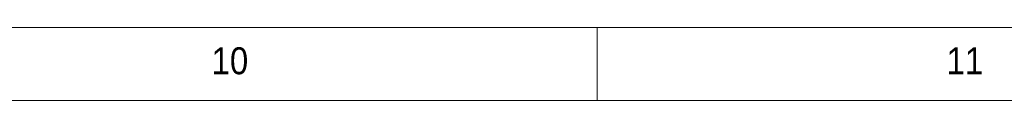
# Model space of a CAD drawing. Header units: millimetres. Extents: x 5 to 597, y 5 to 415.
# Tile 131 of 132: x 457 to 525, y 410 to 415. Entities that reach past the tile are written whole.
import ezdxf

# ---------------------------------------------------------------- set-up
doc = ezdxf.new("R2010")
doc.units = ezdxf.units.MM
doc.styles.add('SLDTEXTSTYLE1', font='GOTHIC.TTF', dxfattribs={"width": 0.913})

msp = doc.modelspace()

# ---------------------------------------------------------------- linework, layer by layer
at = {"color": 7, "linetype": 'Continuous', "lineweight": 18}
for p, q in [((589, 415), (5, 415)), ((497, 415), (497, 410)), ((584.0035, 410), (10, 410))]:
    msp.add_line(p, q, dxfattribs=at)

# ---------------------------------------------------------------- texts
at = {"color": 7, "linetype": 'Continuous', "lineweight": 0, "char_height": 1.85208, "attachment_point": 1, "style": 'SLDTEXTSTYLE1'}
for s, insert in [('10', (470.5417, 413.6463)), ('11', (520.966, 413.6463))]:
    msp.add_mtext(s, dxfattribs=dict(at, insert=insert))

doc.saveas('drawing.dxf')
